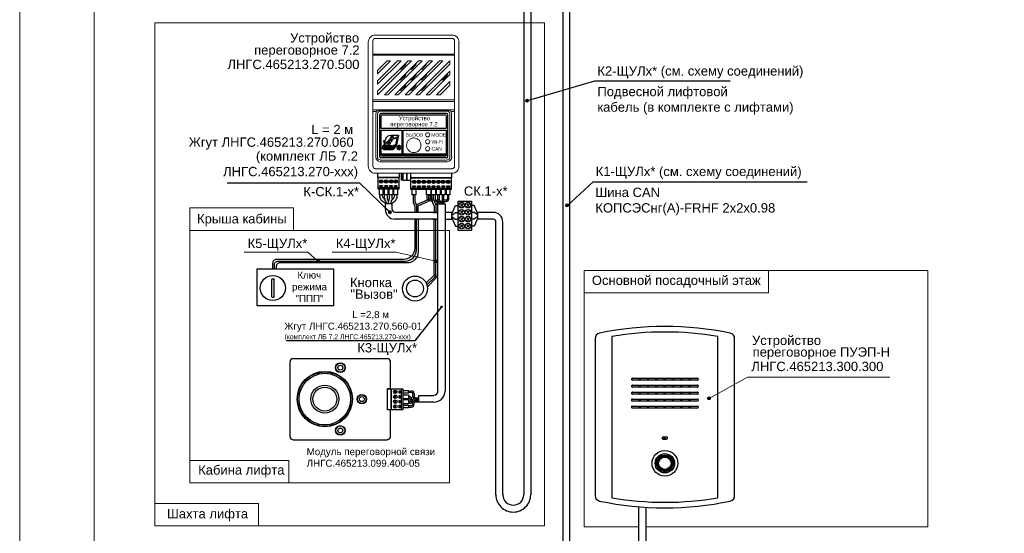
# Model space of a CAD drawing. Header units: millimetres. Extents: x -157 to 722, y -676 to 466.
# Tile 11 of 14: x 0 to 264, y 135 to 273. Entities that reach past the tile are written whole.
import ezdxf

# ---------------------------------------------------------------- set-up
doc = ezdxf.new("R2010")
doc.units = ezdxf.units.MM
doc.layers.get('0').update_dxf_attribs({"lineweight": 15})
doc.layers.add('EI_HATCH_GALV', color=7, linetype='Continuous', lineweight=15)
doc.styles.add('CP.Text', font='arial.ttf')

msp = doc.modelspace()

# ---------------------------------------------------------------- hatches: boundary and pattern name
at = {"transparency": 33554559}
for points in [[(113.19, 196.14), (112.9, 196.35), (112.85, 196.14)], [(112.85, 196.14), (112.9, 195.97), (113.19, 196.14)], [(113.19, 196.14), (113.02, 196.48), (112.9, 196.35)], [(113.19, 196.14), (112.9, 195.97), (113.02, 195.85)], [(113.19, 196.52), (113.02, 196.48), (113.19, 196.14)], [(113.19, 196.14), (113.02, 195.85), (113.19, 195.76)], [(113.19, 196.14), (113.4, 196.48), (113.19, 196.52)], [(113.19, 196.14), (113.53, 196.35), (113.4, 196.48)], [(113.57, 196.14), (113.53, 196.35), (113.19, 196.14)], [(113.19, 196.14), (113.53, 195.97), (113.57, 196.14)], [(113.19, 196.14), (113.4, 195.85), (113.53, 195.97)], [(113.19, 195.76), (113.4, 195.85), (113.19, 196.14)], [(174.61, 155.84), (171.78, 155.97), (171.65, 155.84)], [(174.49, 155.97), (172.16, 156.18), (171.78, 155.97)], [(174.49, 155.97), (171.78, 155.97), (174.61, 155.84)], [(174.15, 156.18), (172.54, 156.35), (172.16, 156.18)], [(174.15, 156.18), (172.16, 156.18), (174.49, 155.97)], [(173.77, 156.35), (172.92, 156.39), (172.54, 156.35)], [(173.77, 156.35), (172.54, 156.35), (174.15, 156.18)], [(173.34, 156.39), (172.92, 156.39), (173.77, 156.35)], [(171.44, 154.15), (170.93, 154.49), (170.89, 154.15)], [(171.48, 153.85), (170.89, 154.15), (170.93, 153.85)], [(171.44, 154.15), (170.89, 154.15), (171.48, 153.85)], [(171.52, 154.57), (170.97, 154.79), (170.93, 154.57)], [(171.48, 154.49), (170.93, 154.57), (170.93, 154.49)], [(171.52, 154.57), (170.93, 154.57), (171.48, 154.49)], [(171.48, 154.49), (170.93, 154.49), (171.44, 154.15)], [(171.52, 153.77), (170.93, 153.85), (170.93, 153.77)], [(171.48, 153.85), (170.93, 153.85), (171.52, 153.77)], [(171.57, 153.56), (170.93, 153.77), (170.97, 153.56)], [(171.52, 153.77), (170.93, 153.77), (171.57, 153.56)], [(171.57, 154.79), (171.06, 155), (170.97, 154.79)], [(171.57, 154.79), (170.97, 154.79), (171.52, 154.57)], [(171.65, 153.35), (170.97, 153.56), (171.06, 153.35)], [(171.57, 153.56), (170.97, 153.56), (171.65, 153.35)], [(171.65, 155), (171.1, 155.04), (171.06, 155)], [(171.65, 155), (171.06, 155), (171.57, 154.79)], [(171.69, 153.26), (171.06, 153.35), (171.1, 153.26)], [(171.65, 153.35), (171.06, 153.35), (171.69, 153.26)], [(171.69, 155.04), (171.23, 155.29), (171.1, 155.04)], [(171.69, 155.04), (171.1, 155.04), (171.65, 155)], [(171.95, 155.34), (171.35, 155.51), (171.23, 155.34)], [(171.9, 155.29), (171.23, 155.34), (171.23, 155.29)], [(171.95, 155.34), (171.23, 155.34), (171.9, 155.29)], [(171.9, 155.29), (171.23, 155.29), (171.69, 155.04)], [(172.12, 155.51), (171.48, 155.67), (171.35, 155.51)], [(172.12, 155.51), (171.35, 155.51), (171.95, 155.34)], [(172.41, 155.67), (171.61, 155.8), (171.48, 155.67)], [(172.37, 155.67), (171.48, 155.67), (172.12, 155.51)], [(172.67, 155.8), (171.65, 155.84), (171.61, 155.8)], [(172.67, 155.8), (171.61, 155.8), (172.41, 155.67)], [(173.01, 155.84), (171.65, 155.84), (172.67, 155.8)], [(174.7, 155.8), (173.3, 155.84), (173.6, 155.8)], [(174.61, 155.84), (173.3, 155.84), (174.7, 155.8)], [(174.78, 155.67), (173.6, 155.8), (173.89, 155.67)], [(174.7, 155.8), (173.6, 155.8), (174.78, 155.67)], [(174.91, 155.51), (173.89, 155.67), (174.15, 155.51)], [(174.83, 155.67), (173.89, 155.67), (174.91, 155.51)], [(175.04, 155.34), (174.15, 155.51), (174.32, 155.34)], [(174.91, 155.51), (174.15, 155.51), (175.04, 155.34)], [(175.08, 155.29), (174.32, 155.34), (174.4, 155.29)], [(175.04, 155.34), (174.32, 155.34), (175.08, 155.29)], [(175.21, 155.04), (174.4, 155.29), (174.57, 155.04)], [(175.08, 155.29), (174.4, 155.29), (175.21, 155.04)], [(175.25, 155), (174.57, 155.04), (174.61, 155)], [(175.21, 155.04), (174.57, 155.04), (175.25, 155)], [(175.21, 153.26), (174.61, 153.35), (174.57, 153.26)], [(175.29, 154.79), (174.61, 155), (174.7, 154.79)], [(175.25, 155), (174.61, 155), (175.29, 154.79)], [(175.25, 153.35), (174.7, 153.56), (174.61, 153.35)], [(175.25, 153.35), (174.61, 153.35), (175.21, 153.26)], [(175.33, 154.57), (174.7, 154.79), (174.78, 154.57)], [(175.29, 154.79), (174.7, 154.79), (175.33, 154.57)], [(175.29, 153.56), (174.78, 153.77), (174.7, 153.56)], [(175.29, 153.56), (174.7, 153.56), (175.25, 153.35)], [(175.38, 154.49), (174.78, 154.57), (174.78, 154.49)], [(175.33, 154.57), (174.78, 154.57), (175.38, 154.49)], [(175.38, 154.15), (174.78, 154.49), (174.83, 154.15)], [(175.38, 154.49), (174.78, 154.49), (175.38, 154.15)], [(175.38, 153.85), (174.83, 154.15), (174.78, 153.85)], [(175.33, 153.77), (174.78, 153.85), (174.78, 153.77)], [(175.38, 153.85), (174.78, 153.85), (175.33, 153.77)], [(175.33, 153.77), (174.78, 153.77), (175.29, 153.56)], [(175.38, 154.15), (174.83, 154.15), (175.38, 153.85)], [(171.9, 153.05), (171.1, 153.26), (171.23, 153.05)], [(171.69, 153.26), (171.1, 153.26), (171.9, 153.05)], [(171.95, 153.01), (171.23, 153.05), (171.23, 153.01)], [(171.9, 153.05), (171.23, 153.05), (171.95, 153.01)], [(172.12, 152.84), (171.23, 153.01), (171.35, 152.84)], [(171.95, 153.01), (171.23, 153.01), (172.12, 152.84)], [(172.37, 152.67), (171.35, 152.84), (171.48, 152.67)], [(172.12, 152.84), (171.35, 152.84), (172.37, 152.67)], [(172.67, 152.54), (171.48, 152.67), (171.61, 152.54)], [(172.41, 152.67), (171.48, 152.67), (172.67, 152.54)], [(173.01, 152.5), (171.61, 152.54), (171.65, 152.5)], [(172.67, 152.54), (171.61, 152.54), (173.01, 152.5)], [(174.49, 152.37), (171.65, 152.5), (171.78, 152.37)], [(174.61, 152.5), (171.65, 152.5), (174.49, 152.37)], [(174.15, 152.16), (171.78, 152.37), (172.16, 152.16)], [(174.49, 152.37), (171.78, 152.37), (174.15, 152.16)], [(173.77, 151.99), (172.16, 152.16), (172.54, 151.99)], [(174.15, 152.16), (172.16, 152.16), (173.77, 151.99)], [(173.34, 151.95), (172.54, 151.99), (172.92, 151.95)], [(173.77, 151.99), (172.54, 151.99), (173.34, 151.95)], [(174.61, 152.5), (173.6, 152.54), (173.3, 152.5)], [(174.7, 152.54), (173.89, 152.67), (173.6, 152.54)], [(174.7, 152.54), (173.6, 152.54), (174.61, 152.5)], [(174.83, 152.67), (174.15, 152.84), (173.89, 152.67)], [(174.78, 152.67), (173.89, 152.67), (174.7, 152.54)], [(174.91, 152.84), (174.32, 153.01), (174.15, 152.84)], [(174.91, 152.84), (174.15, 152.84), (174.83, 152.67)], [(175.04, 153.01), (174.4, 153.05), (174.32, 153.01)], [(175.04, 153.01), (174.32, 153.01), (174.91, 152.84)], [(175.08, 153.05), (174.57, 153.26), (174.4, 153.05)], [(175.08, 153.05), (174.4, 153.05), (175.04, 153.01)], [(175.21, 153.26), (174.57, 153.26), (175.08, 153.05)]]:
    msp.add_hatch(color=256, dxfattribs=at).paths.add_polyline_path(points)
at = {"layer": 'EI_HATCH_GALV'}
h = msp.add_hatch(color=256, dxfattribs=at)
h.dxf.hatch_style = 1
h.paths.add_polyline_path([(135.76, 251.49, 1), (136.59, 251.49, 1)])
h = msp.add_hatch(color=256, dxfattribs=at)
h.dxf.hatch_style = 1
h.paths.add_polyline_path([(98.93, 221.59, 1), (99.76, 221.59, 1)])
h = msp.add_hatch(color=256, dxfattribs=at)
h.dxf.hatch_style = 1
h.paths.add_polyline_path([(146.46, 223.4, 1), (147.29, 223.4, 1)])
h = msp.add_hatch(color=256, dxfattribs=at)
h.dxf.hatch_style = 1
h.paths.add_polyline_path([(79.7, 208.36, 1), (80.53, 208.36, 1)])
h = msp.add_hatch(color=256, dxfattribs=at)
h.dxf.hatch_style = 1
h.paths.add_polyline_path([(111.29, 208.38, 1), (112.12, 208.38, 1)])
h = msp.add_hatch(color=256, dxfattribs=at)
h.dxf.hatch_style = 1
h.paths.add_polyline_path([(184.58, 171.58, 1), (185.41, 171.58, 1)])

# ---------------------------------------------------------------- linework, layer by layer
for p, q in [((77.31, 210.82), (60.22, 210.82)), ((79.99, 208.41), (77.31, 210.82)), ((100.98, 210.82), (83.89, 210.82)), ((111.71, 208.41), (100.98, 210.82)), ((195.32, 177.28), (185, 171.58)), ((233.53, 177.28), (195.32, 177.28))]:
    msp.add_line(p, q)
for points in [[(594, 420), (0, 420), (0, 0), (594, 0)], [(20, 415), (589, 415), (589, 5), (20, 5)], [(36.26, 272.4), (140.88, 272.4), (140.88, 137.38), (36.26, 137.38)], [(73.45, 216.7), (45.67, 216.7), (45.67, 222.71), (73.45, 222.71)], [(45.67, 148.9), (115.36, 148.9), (115.36, 216.7), (45.67, 216.7)], [(200.95, 199.95), (151.46, 199.95), (151.46, 205.96), (200.95, 205.96)], [(72.26, 148.9), (45.67, 148.9), (45.67, 154.91), (72.26, 154.91)], [(64.09, 137.38), (36.26, 137.38), (36.26, 143.39), (64.09, 143.39)]]:
    msp.add_lwpolyline(points, close=True)
at = {"color": 30, "lineweight": 25, "true_color": 0xf26722}
for points in [[(135.29, 279.95), (135.29, 145.73)], [(137.15, 279.95), (137.15, 145.73)], [(122.93, 221.16), (121.96, 223.4), (121.24, 223.4)], [(122.93, 220.78), (121.96, 221.54), (121.24, 221.54)], [(122.93, 220.44), (121.96, 219.68), (121.24, 219.68)], [(122.93, 220.06), (121.96, 217.81), (121.24, 217.81)], [(122.93, 219.68), (122.93, 221.54)], [(127.03, 221.54), (122.93, 221.54)], [(127.03, 219.68), (122.93, 219.68)], [(127.8, 145.73), (127.8, 218.92)], [(129.66, 145.73), (129.66, 218.92)]]:
    msp.add_lwpolyline(points, dxfattribs=at)
at = {"color": 4, "lineweight": 25, "true_color": 0x00ffff}
msp.add_lwpolyline([(145.79, 279.95), (145.79, 125.73), (147.69, 125.73), (147.69, 279.95)], dxfattribs=at)
at = {"lineweight": 18}
for points in [[(93.55, 267.21), (93.55, 263.7), (93.55, 251.76), (93.55, 249.56), (93.55, 248.63), (93.55, 233.9)], [(116.71, 267.55), (116.71, 264), (94.74, 264)], [(94.74, 263.7), (94.74, 267.55)], [(116.03, 269.12), (95.41, 269.12)], [(95.41, 268.23), (116.03, 268.23)], [(117.89, 233.9), (117.89, 248.63), (117.89, 249.56), (117.89, 251.76), (117.89, 263.7), (117.89, 267.21)], [(116.71, 248.63), (116.71, 251.26), (116.71, 251.76), (94.74, 251.76), (94.74, 263.7), (116.71, 263.7), (116.71, 251.76)], [(116.71, 264), (116.71, 263.7)], [(102.31, 259.89), (103.5, 261.12)], [(106.29, 261.12), (105.11, 259.89)], [(107.9, 259.89), (109.13, 261.12)], [(103.5, 258.28), (102.31, 257.1)], [(105.11, 257.1), (106.29, 258.28)], [(107.9, 257.1), (109.13, 258.28)], [(114.72, 258.28), (113.53, 257.1)], [(102.31, 254.3), (103.5, 255.49)], [(105.11, 254.3), (106.29, 255.49)], [(109.13, 255.49), (107.9, 254.3)], [(94.74, 251.76), (94.74, 251.26), (116.71, 251.26)], [(94.74, 249.1), (94.74, 251.26)], [(116.71, 249.1), (94.74, 249.1), (94.74, 248.63), (94.74, 233.9)], [(94.74, 248.63), (95.71, 248.63), (95.75, 248.67), (96.05, 248.84), (96.35, 248.97), (96.43, 248.97), (96.73, 249.01), (114.72, 249.01), (115.01, 248.97), (115.1, 248.97), (115.39, 248.84), (115.69, 248.67), (115.73, 248.63), (116.71, 248.63), (116.71, 233.9)], [(96.26, 248.5), (96.47, 248.67), (96.56, 248.67), (96.73, 248.67), (114.72, 248.67), (114.97, 248.67), (115.18, 248.5)], [(95.54, 247.95), (95.54, 236.36)], [(96.01, 236.36), (96.01, 247.95)], [(115.48, 247.95), (115.48, 236.36)], [(115.9, 236.36), (115.9, 247.95)], [(114.72, 235.59), (96.73, 235.59)], [(116.03, 233.22), (95.41, 233.22)], [(96.73, 235.13), (114.72, 235.13)], [(95.41, 232.04), (116.03, 232.04)]]:
    msp.add_lwpolyline(points, dxfattribs=at)
for points in [[(105.15, 262.26), (96.01, 253.08), (96.01, 254.05), (104.22, 262.26)], [(102.36, 262.26), (96.01, 255.91), (96.01, 256.84), (101.43, 262.26)], [(96.01, 258.71), (96.01, 259.64), (98.59, 262.26), (99.56, 262.26)], [(107.99, 262.26), (98.8, 253.08), (97.87, 253.08), (107.01, 262.26)], [(110.78, 262.26), (101.59, 253.08), (100.66, 253.08), (109.85, 262.26)], [(113.57, 262.26), (104.43, 253.08), (103.46, 253.08), (112.64, 262.26)], [(115.48, 261.33), (107.22, 253.08), (106.29, 253.08), (115.48, 262.26)], [(115.48, 258.54), (110.02, 253.08), (109.09, 253.08), (115.48, 259.47)], [(115.48, 255.7), (112.85, 253.08), (111.88, 253.08), (115.48, 256.63)]]:
    msp.add_lwpolyline(points, close=True, dxfattribs=at)
at = {"lineweight": 25}
for points in [[(136.06, 251.49), (154.37, 256.86), (190.72, 256.86)], [(96.56, 247.74), (96.56, 243.81), (96.56, 236.52)], [(114.51, 248.12), (96.94, 248.12)], [(114.42, 247.49), (114.42, 244.02), (97.02, 244.02), (97.02, 247.49)], [(114.25, 247.66), (97.19, 247.66)], [(114.89, 236.52), (114.89, 243.81), (114.89, 247.74)], [(97.02, 236.82), (97.02, 243.64), (102.53, 243.64), (102.53, 236.61), (97.19, 236.61)], [(114.25, 236.61), (102.91, 236.61), (102.91, 243.64), (114.42, 243.64), (114.42, 236.82)], [(99.48, 241.22), (99.31, 241.18), (99.22, 241.14), (99.05, 240.88), (99.05, 240.72), (98.97, 240.72), (98.76, 240.55), (98.34, 240.17), (98.21, 239.95), (98.08, 239.7), (98.04, 239.61), (97.91, 238.98), (97.74, 238.98), (97.87, 239.57), (97.87, 240.08), (97.83, 240.29), (97.7, 240.5), (97.7, 240.55), (97.74, 240.8), (97.91, 240.59), (98, 240.33), (98, 240.25), (98.17, 240.97), (98.34, 241.48), (98.46, 241.73), (98.67, 241.94), (98.89, 242.11), (99.14, 242.2), (99.69, 242.28), (101.68, 242.28), (101.64, 242.2), (101.13, 239.66), (100.88, 239.02), (100.79, 238.94), (100.83, 239.02), (100.75, 239.19), (100.83, 239.36), (100.96, 239.66), (100.96, 239.7), (101.43, 241.94), (101.3, 241.73), (101.13, 241.6), (100.71, 241.39), (99.9, 241.05)], [(99.82, 241.44), (99.73, 241.52), (99.77, 241.65), (99.86, 241.77), (99.99, 241.77), (100.11, 241.73), (100.16, 241.65), (100.2, 241.52), (100.11, 241.39), (100.24, 241.27), (100.28, 241.31), (100.37, 241.52), (100.32, 241.73), (100.16, 241.9), (99.94, 241.99), (99.73, 241.9), (99.61, 241.73), (99.56, 241.48), (99.69, 241.27), (99.82, 241.39)], [(100.79, 239.49), (100.49, 239.53), (100.2, 239.45), (100.11, 239.32), (100.07, 239.19), (100.16, 239.06), (100.28, 238.98), (100.37, 238.98), (100.45, 238.94), (100.41, 238.9), (100.28, 238.85), (100.03, 238.94), (99.99, 238.73), (100.2, 238.68), (100.45, 238.68), (100.66, 238.77), (100.75, 238.98), (100.75, 239.11), (100.66, 239.15), (100.41, 239.23), (100.41, 239.28), (100.45, 239.32), (100.54, 239.32), (100.79, 239.28), (100.83, 239.49)], [(114.51, 236.14), (96.94, 236.14)], [(102.53, 237.16), (97.02, 237.16)], [(102.53, 236.91), (97.02, 236.91)], [(114.42, 237.16), (102.91, 237.16)], [(114.42, 236.91), (102.91, 236.91)], [(101.85, 232.04), (101.85, 230.89), (96.13, 230.89), (96.13, 232.04)], [(102.4, 232.04), (102.4, 230.26), (102.48, 230.18), (102.57, 230.26), (102.57, 232.04)], [(102.4, 230.26), (102.57, 230.26)], [(104.85, 232.04), (104.85, 230.05), (103.92, 230.05), (103.92, 232.04), (103.92, 230.05), (102.95, 230.05), (102.95, 232.04)], [(115.86, 231.95), (115.86, 230.81), (104.94, 230.81), (104.94, 231.95)], [(55.67, 229.5), (91.22, 229.5), (99.34, 221.59)], [(101.76, 228.1), (96.18, 228.1)], [(97.45, 229.88), (96.56, 229.88)], [(97.45, 229.71), (96.56, 229.71)], [(97.49, 227.72), (97.49, 226.24), (96.56, 226.24), (96.56, 227.72)], [(98.76, 229.88), (97.87, 229.88)], [(98.76, 229.71), (97.87, 229.71)], [(98.8, 227.72), (98.8, 226.24), (97.87, 226.24), (97.87, 227.72)], [(100.11, 227.72), (100.11, 226.24), (99.14, 226.24), (99.14, 227.72)], [(100.07, 229.88), (99.18, 229.88)], [(100.07, 229.71), (99.18, 229.71)], [(101.43, 227.72), (101.43, 226.24), (100.45, 226.24), (100.45, 227.72)], [(101.38, 229.88), (100.49, 229.88)], [(101.38, 229.71), (100.49, 229.71)], [(115.82, 228.02), (104.98, 228.02)], [(106.31, 227.64), (106.31, 226.24), (105.34, 226.24), (105.34, 227.64)], [(106.29, 229.79), (105.36, 229.79)], [(106.29, 229.58), (105.36, 229.58)], [(107.61, 229.79), (106.67, 229.79)], [(107.61, 229.58), (106.67, 229.58)], [(108.88, 229.79), (107.99, 229.79)], [(108.88, 229.58), (107.99, 229.58)], [(110.31, 227.64), (110.31, 226.24), (109.17, 226.24), (109.17, 227.64)], [(110.19, 229.79), (109.3, 229.79)], [(110.19, 229.58), (109.3, 229.58)], [(111.63, 227.64), (111.63, 226.24), (110.48, 226.24), (110.48, 227.64)], [(111.5, 229.79), (110.61, 229.79)], [(111.5, 229.58), (110.61, 229.58)], [(112.85, 227.64), (112.85, 226.24), (111.88, 226.24), (111.88, 227.64)], [(112.81, 229.79), (111.92, 229.79)], [(112.81, 229.58), (111.92, 229.58)], [(114.17, 227.64), (114.17, 226.24), (113.19, 226.24), (113.19, 227.64)], [(114.12, 229.79), (113.24, 229.79)], [(114.12, 229.58), (113.24, 229.58)], [(115.48, 227.64), (115.48, 226.24), (114.51, 226.24), (114.51, 227.64)], [(115.44, 229.79), (114.55, 229.79)], [(115.44, 229.58), (114.55, 229.58)], [(146.91, 223.29), (153.91, 229.75), (211.38, 229.75)], [(96.64, 225.82), (96.64, 226.24)], [(97.36, 225.82), (97.36, 226.24)], [(98, 225.01), (97.7, 225.18)], [(97.95, 225.26), (97.95, 226.24)], [(98.25, 224.5), (98.04, 224.93)], [(98.67, 225.18), (98.67, 226.24)], [(99.01, 224.63), (99.22, 225.01)], [(99.27, 225.18), (99.27, 226.24)], [(99.69, 224.5), (99.94, 224.93)], [(99.94, 225.01), (100.24, 225.18)], [(99.99, 225.26), (99.99, 226.24)], [(100.58, 225.82), (100.58, 226.24)], [(101.3, 225.82), (101.3, 226.24)], [(105.59, 226.24), (105.59, 224.71)], [(105.59, 224.71), (105.59, 224.08), (106.01, 223.32), (106.01, 221.54)], [(106.06, 226.24), (106.06, 224.67)], [(106.06, 224.67), (106.06, 224.25), (106.48, 223.53), (106.48, 221.54)], [(109.37, 225.1), (109.37, 224.78), (106.48, 223.53)], [(109.37, 225.1), (109.37, 226.24)], [(109.75, 226.24), (109.75, 224.51)], [(109.85, 225.1), (109.85, 226.24)], [(110.23, 226.24), (110.23, 225.1)], [(110.61, 225.1), (110.61, 226.24)], [(110.82, 224.71), (110.82, 224.08), (111.25, 223.32), (111.25, 221.54)], [(110.99, 226.24), (110.99, 225.12)], [(111.08, 225.18), (111.08, 226.24)], [(111.29, 224.67), (111.29, 224.25), (111.71, 223.53), (111.71, 221.54)], [(111.46, 226.24), (111.46, 225.2)], [(111.8, 224.84), (112.26, 224.84)], [(112.13, 226.24), (112.13, 224.84)], [(112.6, 226.24), (112.6, 224.76)], [(113.28, 224.55), (113.4, 224.67)], [(113.49, 224.93), (113.49, 226.24)], [(113.87, 224.76), (113.87, 226.24)], [(114.42, 224.84), (114.17, 224.84)], [(114.8, 226.24), (114.8, 225.18)], [(115.18, 225.18), (115.18, 226.24)], [(98.34, 224.16), (98.34, 223.78), (97.32, 224.55)], [(99.94, 222.3), (99.94, 223.78), (98.08, 223.78), (98.08, 222.3)], [(98.97, 224.33), (98.97, 224.46)], [(98.97, 223.78), (98.97, 224.42)], [(99.65, 224.16), (99.65, 223.78), (100.66, 224.55)], [(106.95, 221.54), (106.95, 223.32), (109.75, 224.51)], [(112.13, 224.46), (112.13, 224.25), (111.71, 223.53)], [(112.26, 224.46), (111.8, 224.46)], [(112.18, 221.54), (112.18, 223.32), (112.26, 223.49)], [(112.26, 173.54), (112.26, 223.78), (114.17, 223.78), (114.17, 173.54)], [(112.6, 224.25), (112.6, 224.08), (112.43, 223.78)], [(112.64, 223.78), (112.64, 224.08)], [(113.02, 224.08), (113.02, 223.78), (113.02, 223.91)], [(113.4, 224.08), (113.4, 223.78)], [(113.79, 223.78), (113.79, 224.08)], [(114.17, 224.46), (114.42, 224.46)], [(115.99, 221.16), (116.92, 223.4), (117.68, 223.4)], [(118.23, 223.06), (118.99, 223.78)], [(118.99, 223.06), (118.27, 223.78)], [(119.92, 223.06), (120.69, 223.78)], [(120.69, 223.06), (119.97, 223.78)], [(110.91, 221.54), (112.26, 221.54), (112.18, 221.54), (100.71, 221.54)], [(110.91, 219.68), (112.26, 219.68), (112.18, 219.68), (100.71, 219.68)], [(111.25, 204.99), (111.25, 219.68)], [(111.71, 205.03), (111.71, 219.68)], [(112.18, 205.03), (112.18, 219.68)], [(114.17, 219.68), (115.99, 219.68), (115.99, 221.54), (114.17, 221.54)], [(115.99, 220.78), (116.92, 221.54), (117.68, 221.54)], [(115.99, 220.44), (116.92, 219.68), (117.68, 219.68)], [(115.99, 220.06), (116.92, 217.81), (117.68, 217.81)], [(118.23, 221.16), (118.99, 221.92)], [(118.23, 219.3), (118.99, 220.06)], [(118.99, 221.16), (118.27, 221.92)], [(118.99, 219.3), (118.27, 220.06)], [(119.92, 221.16), (120.69, 221.92)], [(119.92, 219.3), (120.69, 220.06)], [(120.69, 221.16), (119.97, 221.92)], [(120.69, 219.3), (119.97, 220.06)], [(118.23, 217.43), (118.99, 218.2)], [(118.99, 217.43), (118.27, 218.2)], [(119.92, 217.43), (120.69, 218.2)], [(120.69, 217.43), (119.97, 218.2)], [(68.13, 203.61), (67.75, 203.61)], [(111.37, 204.14), (109.3, 202.11)], [(111.67, 203.85), (109.43, 201.56)], [(67.54, 203.44), (67.54, 198.95)], [(68.3, 198.95), (68.3, 203.44)], [(67.75, 198.74), (68.13, 198.74)], [(113.19, 196.14), (106.08, 187.08), (71.63, 187.08)], [(158.91, 188.18), (158.91, 144.88)], [(187.36, 144.88), (187.36, 188.18)], [(154.42, 187.59), (154.42, 145.47)], [(191.84, 145.47), (191.84, 187.59)], [(72.51, 181.5), (72.51, 161.26)], [(98.72, 182.22), (73.28, 182.22)], [(99.48, 168.5), (98.67, 168.5), (98.67, 174.26), (99.48, 174.26), (99.48, 181.5)], [(164.45, 177.01), (181.85, 177.01)], [(181.85, 176.46), (164.45, 176.46)], [(164.45, 175.15), (181.85, 175.15)], [(181.85, 174.6), (164.45, 174.6)], [(166.23, 176.46), (166.23, 177.01)], [(166.23, 174.6), (166.23, 175.15)], [(166.57, 176.46), (166.57, 177.01)], [(166.57, 174.6), (166.57, 175.15)], [(168.48, 176.46), (168.48, 177.01)], [(168.48, 174.6), (168.48, 175.15)], [(168.81, 176.46), (168.81, 177.01)], [(168.81, 174.6), (168.81, 175.15)], [(170.72, 176.46), (170.72, 177.01)], [(170.72, 174.6), (170.72, 175.15)], [(171.1, 176.46), (171.1, 177.01)], [(171.1, 174.6), (171.1, 175.15)], [(172.96, 176.46), (172.96, 177.01)], [(172.96, 174.6), (172.96, 175.15)], [(173.34, 176.46), (173.34, 177.01)], [(173.34, 174.6), (173.34, 175.15)], [(175.21, 176.46), (175.21, 177.01)], [(175.21, 174.6), (175.21, 175.15)], [(175.59, 176.46), (175.59, 177.01)], [(175.59, 174.6), (175.59, 175.15)], [(177.45, 176.46), (177.45, 177.01)], [(177.45, 174.6), (177.45, 175.15)], [(177.83, 176.46), (177.83, 177.01)], [(177.83, 174.6), (177.83, 175.15)], [(179.69, 176.46), (179.69, 177.01)], [(179.69, 174.6), (179.69, 175.15)], [(180.07, 176.46), (180.07, 177.01)], [(180.07, 174.6), (180.07, 175.15)], [(99.48, 174.26), (99.48, 174.17), (99.69, 174.17), (99.69, 168.54), (98.67, 168.54)], [(98.67, 174.17), (99.48, 174.17)], [(100.71, 173.79), (100.71, 172.86)], [(100.71, 171.55), (100.71, 172.48)], [(100.88, 173.79), (100.88, 172.86)], [(100.88, 171.55), (100.88, 172.48)], [(102.48, 168.54), (102.48, 174.17)], [(102.86, 173.71), (104.35, 173.71), (104.35, 172.95), (102.86, 172.95)], [(102.86, 172.56), (104.35, 172.56), (104.35, 171.46), (102.86, 171.46)], [(104.35, 173.54), (105.11, 173.54)], [(105.11, 173.16), (104.35, 173.16)], [(104.56, 172.01), (104.35, 172.01)], [(105.49, 172.1), (105.49, 172.78)], [(105.87, 172.78), (105.87, 172.1)], [(111.16, 170.53), (107.14, 170.53), (107.14, 172.39), (111.16, 172.39)], [(164.45, 173.28), (181.85, 173.28)], [(181.85, 172.69), (164.45, 172.69)], [(166.23, 172.69), (166.23, 173.28)], [(166.57, 172.69), (166.57, 173.28)], [(168.48, 172.69), (168.48, 173.28)], [(168.81, 172.69), (168.81, 173.28)], [(170.72, 172.69), (170.72, 173.28)], [(171.1, 172.69), (171.1, 173.28)], [(172.96, 172.69), (172.96, 173.28)], [(173.34, 172.69), (173.34, 173.28)], [(175.21, 172.69), (175.21, 173.28)], [(175.59, 172.69), (175.59, 173.28)], [(177.45, 172.69), (177.45, 173.28)], [(177.83, 172.69), (177.83, 173.28)], [(179.69, 172.69), (179.69, 173.28)], [(180.07, 172.69), (180.07, 173.28)], [(100.71, 170.24), (100.71, 171.17)], [(100.71, 168.92), (100.71, 169.86)], [(100.88, 170.24), (100.88, 171.17)], [(100.88, 168.92), (100.88, 169.86)], [(102.86, 171.29), (104.35, 171.29), (104.35, 170.15), (102.86, 170.15)], [(102.86, 169.77), (104.35, 169.77), (104.35, 169.01), (102.86, 169.01)], [(104.56, 171.63), (104.35, 171.63)], [(104.56, 171.08), (104.35, 171.08)], [(104.35, 170.32), (105.07, 170.32)], [(105.11, 169.6), (104.35, 169.6)], [(104.35, 169.22), (105.11, 169.22)], [(105.32, 171.08), (105.15, 170.87)], [(105.49, 170.62), (105.53, 170.66)], [(105.49, 170.24), (105.49, 169.98)], [(105.87, 169.98), (105.87, 170.24)], [(106.21, 171.38), (107.14, 171.38), (106, 171.38)], [(106.04, 171), (107.14, 171), (106.21, 171)], [(106.21, 171.76), (107.14, 171.76)], [(106.21, 170.62), (107.14, 170.62)], [(164.45, 171.38), (181.85, 171.38)], [(181.85, 170.83), (164.45, 170.83)], [(164.45, 169.52), (181.85, 169.52)], [(166.23, 170.83), (166.23, 171.38)], [(166.23, 168.97), (166.23, 169.52)], [(166.57, 170.83), (166.57, 171.38)], [(166.57, 168.97), (166.57, 169.52)], [(168.48, 170.83), (168.48, 171.38)], [(168.48, 168.97), (168.48, 169.52)], [(168.81, 170.83), (168.81, 171.38)], [(168.81, 168.97), (168.81, 169.52)], [(170.72, 170.83), (170.72, 171.38)], [(170.72, 168.97), (170.72, 169.52)], [(171.1, 170.83), (171.1, 171.38)], [(171.1, 168.97), (171.1, 169.52)], [(172.96, 170.83), (172.96, 171.38)], [(172.96, 168.97), (172.96, 169.52)], [(173.34, 170.83), (173.34, 171.38)], [(173.34, 168.97), (173.34, 169.52)], [(175.21, 170.83), (175.21, 171.38)], [(175.21, 168.97), (175.21, 169.52)], [(175.59, 170.83), (175.59, 171.38)], [(175.59, 168.97), (175.59, 169.52)], [(177.45, 170.83), (177.45, 171.38)], [(177.45, 168.97), (177.45, 169.52)], [(177.83, 170.83), (177.83, 171.38)], [(177.83, 168.97), (177.83, 169.52)], [(179.69, 170.83), (179.69, 171.38)], [(179.69, 168.97), (179.69, 169.52)], [(180.07, 170.83), (180.07, 171.38)], [(180.07, 168.97), (180.07, 169.52)], [(99.48, 161.26), (99.48, 168.5), (99.48, 168.54)], [(181.85, 168.97), (164.45, 168.97)], [(73.28, 160.5), (98.72, 160.5)], [(173.6, 161.18), (172.67, 161.18)], [(172.67, 160.63), (173.6, 160.63)], [(172.96, 160.63), (172.96, 161.18)], [(173.34, 160.63), (173.34, 161.18)]]:
    msp.add_lwpolyline(points, dxfattribs=at)
for points in [[(99.27, 239.95), (99.44, 239.78), (99.44, 239.83), (99.52, 240.04), (99.48, 240.29), (99.35, 240.46), (99.1, 240.5), (98.89, 240.42), (98.76, 240.25), (98.72, 240), (98.84, 239.78), (98.97, 239.95), (98.93, 240.04), (98.93, 240.17), (99.01, 240.29), (99.14, 240.33), (99.27, 240.29), (99.35, 240.17), (99.35, 240.04)], [(99.14, 240.76), (99.27, 240.55), (99.39, 240.67), (99.31, 240.8), (99.35, 240.93), (99.44, 241.01), (99.56, 241.05), (99.69, 241.01), (99.77, 240.93), (99.77, 240.8), (99.69, 240.67), (99.82, 240.55), (99.86, 240.59), (99.94, 240.8), (99.9, 241.01), (99.73, 241.18), (99.52, 241.22), (99.31, 241.14), (99.18, 240.97)], [(97.78, 239.49), (97.49, 239.49), (97.32, 238.68), (97.7, 238.68), (97.66, 238.51), (97.62, 238.39), (97.74, 238.39), (99.77, 238.39), (99.82, 238.39), (100.11, 238.43), (100.41, 238.56), (99.82, 238.56), (99.77, 238.56), (97.83, 238.56), (97.87, 238.68), (98, 238.68), (98.04, 238.94), (97.66, 238.94)], [(99.14, 239.49), (98.76, 239.49), (98.5, 239.19), (98.55, 239.49), (98.25, 239.49), (98.08, 238.68), (98.42, 238.68), (98.46, 239.02), (98.63, 238.68), (98.97, 238.68), (98.76, 239.11)], [(99.05, 238.68), (99.22, 239.49), (99.65, 239.49), (99.77, 239.49), (99.9, 239.4), (99.99, 239.32), (99.99, 239.19), (99.94, 238.98), (99.86, 238.81), (99.69, 238.73), (99.52, 238.68)], [(99.48, 239.32), (99.56, 239.32), (99.65, 239.28), (99.65, 239.19), (99.61, 238.98), (99.56, 238.9), (99.48, 238.9), (99.39, 238.9)], [(101.89, 238.73), (101.93, 238.64), (102.06, 238.64), (101.98, 238.77), (101.85, 238.9), (101.93, 238.94), (102.02, 239.02), (102.02, 239.11), (101.93, 239.19), (101.76, 239.23), (101.55, 239.23), (101.55, 238.64), (101.64, 238.64), (101.64, 238.9), (101.72, 238.9), (101.81, 238.85)], [(101.76, 238.98), (101.64, 238.98), (101.64, 239.15), (101.76, 239.15), (101.85, 239.15), (101.89, 239.06), (101.85, 238.98)], [(101.76, 230.89), (101.76, 227.72), (96.18, 227.72), (96.18, 230.89)], [(115.82, 230.81), (115.82, 227.64), (104.98, 227.64), (104.98, 230.81)], [(96.68, 228.74), (97.36, 228.74), (97.36, 228.48), (96.68, 228.48)], [(98, 228.74), (98.67, 228.74), (98.67, 228.48), (98, 228.48)], [(99.31, 228.74), (99.94, 228.74), (99.94, 228.48), (99.31, 228.48)], [(100.62, 228.74), (101.26, 228.74), (101.26, 228.48), (100.62, 228.48)], [(105.49, 228.65), (106.17, 228.65), (106.17, 228.4), (105.49, 228.4)], [(106.8, 228.65), (107.48, 228.65), (107.48, 228.4), (106.8, 228.4)], [(108.11, 228.65), (108.79, 228.65), (108.79, 228.4), (108.11, 228.4)], [(109.43, 228.65), (110.1, 228.65), (110.1, 228.4), (109.43, 228.4)], [(110.74, 228.65), (111.42, 228.65), (111.42, 228.4), (110.74, 228.4)], [(112.05, 228.65), (112.69, 228.65), (112.69, 228.4), (112.05, 228.4)], [(113.36, 228.65), (114, 228.65), (114, 228.4), (113.36, 228.4)], [(114.63, 228.65), (115.31, 228.65), (115.31, 228.4), (114.63, 228.4)], [(121.24, 224.55), (121.24, 216.67), (117.68, 216.67), (117.68, 224.55)], [(84.26, 206.36), (84.26, 196.41), (63.77, 196.41), (63.77, 206.36)], [(99.69, 174.17), (102.86, 174.17), (102.86, 168.54), (99.69, 168.54)], [(101.85, 172.99), (101.85, 173.66), (102.1, 173.66), (102.1, 172.99)], [(102.1, 172.35), (102.1, 171.68), (101.85, 171.68), (101.85, 172.35)], [(102.1, 171.04), (102.1, 170.36), (101.85, 170.36), (101.85, 171.04)], [(102.1, 169.73), (102.1, 169.05), (101.85, 169.05), (101.85, 169.73)]]:
    msp.add_lwpolyline(points, close=True, dxfattribs=at)
for points in [[(98.97, 224.48, 0.116406), (98.93, 224.63), (98.72, 225.01)], [(109.85, 225.12, 0.414222), (110.42, 224.55, 0.414222), (110.99, 225.12)], [(110.23, 225.12, 0.414167), (110.42, 224.93, 0.414167), (110.61, 225.12)], [(106.01, 219.68), (106.01, 211.9, -0.414214), (103.01, 208.9), (68.88, 208.9, 0.414214), (67.88, 207.9), (67.88, 206.36)], [(68.35, 206.36), (68.35, 207.43, -0.414214), (69.35, 208.43), (103.48, 208.43, 0.414214), (106.48, 211.43), (106.48, 219.68)], [(106.95, 219.68), (106.95, 210.96, -0.414214), (103.95, 207.96), (69.82, 207.96, 0.414214), (68.82, 206.96), (68.82, 206.36)], [(111.25, 205.01, -0.19892), (111.03, 204.48), (109.13, 202.58)], [(191.88, 187.61, 0.349198), (190.72, 189.08, 0.103042), (155.59, 189.08, 0.349198), (154.42, 187.61)], [(164.48, 177.01, 0.414231), (164.2, 176.73, 0.414231), (164.48, 176.46)], [(164.48, 175.15, 0.414231), (164.2, 174.87, 0.414231), (164.48, 174.6)], [(181.87, 176.46, 0.414231), (182.15, 176.73, 0.414231), (181.87, 177.01)], [(181.87, 174.6, 0.414231), (182.15, 174.87, 0.414231), (181.87, 175.15)], [(164.48, 173.28, 0.414231), (164.2, 173.01, 0.414231), (164.48, 172.73)], [(181.87, 172.73, 0.414231), (182.15, 173.01, 0.414231), (181.87, 173.28)], [(105.19, 170.85, -0.215492), (104.9, 170.7), (104.35, 170.7), (104.56, 170.7)], [(164.48, 171.42, 0.414231), (164.2, 171.15, 0.414231), (164.48, 170.87)], [(164.48, 169.56, 0.414231), (164.2, 169.28, 0.414231), (164.48, 169.01)], [(181.87, 170.87, 0.414231), (182.15, 171.15, 0.414231), (181.87, 171.42)], [(181.87, 169.01, 0.414231), (182.15, 169.28, 0.414231), (181.87, 169.56)], [(172.69, 161.22, 0.414231), (172.41, 160.94, 0.414231), (172.69, 160.67)], [(173.62, 160.67, 0.414231), (173.89, 160.94, 0.414231), (173.62, 161.22)], [(154.42, 145.49, 0.349198), (155.59, 144.02, 0.103042), (190.72, 144.02, 0.349198), (191.88, 145.49)]]:
    msp.add_lwpolyline(points, format="xyb", dxfattribs=at)
for points in [[(199.12, 137.14), (243.72, 137.14), (243.72, 205.96), (151.46, 205.96), (151.46, 137.14), (166.19, 137.14)], [(168.09, 137.14), (199.12, 137.14)]]:
    msp.add_lwpolyline(points)
at = {"color": 30, "lineweight": 25, "true_color": 0xf26722}
for points in [[(127.8, 145.75, 0.414214), (132.47, 141.07, 0.414214), (137.15, 145.75)], [(129.66, 145.75, 0.414214), (132.47, 142.93, 0.414214), (135.29, 145.75)]]:
    msp.add_lwpolyline(points, format="xyb", dxfattribs=at)
at = {"color": 4, "lineweight": 25}
for points in [[(166.19, 84.9), (166.19, 142.47)], [(168.05, 84.9), (168.1, 142.34)]]:
    msp.add_lwpolyline(points, dxfattribs=at)
for centre in [(136.17, 251.49), (99.34, 221.59), (146.87, 223.4), (80.12, 208.36), (111.7, 208.38), (185, 171.58)]:
    msp.add_circle(centre, 0.415)
at = {"lineweight": 18}
for centre in [(109.49, 242.35), (109.49, 240.48), (109.49, 238.62)]:
    msp.add_circle(centre, 0.571, dxfattribs=at)
at = {"lineweight": 25}
for centre, radius in [((97.04, 229.82), 0.487), ((98.36, 229.82), 0.487), ((99.67, 229.82), 0.487), ((100.94, 229.82), 0.487), ((105.85, 229.73), 0.487), ((107.16, 229.73), 0.487), ((108.47, 229.73), 0.487), ((109.79, 229.73), 0.487), ((111.1, 229.73), 0.487), ((112.41, 229.73), 0.487), ((113.68, 229.73), 0.487), ((114.99, 229.73), 0.487), ((118.63, 223.47), 0.741), ((118.63, 221.56), 0.741), ((120.33, 223.47), 0.741), ((120.33, 221.56), 0.741), ((118.63, 219.7), 0.741), ((120.33, 219.7), 0.741), ((118.63, 217.84), 0.741), ((120.33, 217.84), 0.741), ((67.94, 201.22), 3.37), ((106.1, 201.07), 3.37), ((106.1, 201.07), 2.26), ((86.04, 179.82), 1.29), ((86.04, 179.82), 1.21), ((86.04, 179.82), 0.656), ((81.89, 171.4), 7.43), ((81.89, 171.4), 7.3), ((81.89, 171.4), 6.92), ((81.89, 171.4), 3.75), ((81.89, 171.4), 3.2), ((91.84, 171.4), 1.25), ((91.84, 171.4), 1.16), ((91.84, 171.4), 0.656), ((100.81, 173.35), 0.487), ((100.81, 172.04), 0.487), ((100.81, 170.72), 0.487), ((100.81, 169.41), 0.487), ((86.04, 162.98), 1.29), ((86.04, 162.98), 1.21), ((86.04, 162.98), 0.656), ((173.15, 154.17), 3.45), ((173.15, 154.17), 2.6), ((173.15, 154.17), 2.26), ((173.15, 154.17), 1.67)]:
    msp.add_circle(centre, radius, dxfattribs=at)
at = {"lineweight": 18}
for centre, radius, start, end in [((95.44, 267.24), 1.88, 89.9995, 180.0005), ((95.44, 267.57), 0.656, 89.9996, 180.0004), ((116.05, 267.24), 1.88, 359.9995, 90.0005), ((116.05, 267.57), 0.656, 359.9996, 90.0004), ((102.04, 260.21), 0.36, 235.1914, 314.992), ((103.27, 261.39), 0.36, 315.0036, 34.8121), ((104.88, 260.21), 0.36, 235.1914, 314.992), ((106.06, 261.39), 0.36, 315.0036, 34.8121), ((107.67, 260.21), 0.36, 235.1914, 314.992), ((108.85, 261.39), 0.36, 315.0036, 34.8121), ((102.04, 257.37), 0.36, 235.1914, 314.992), ((103.27, 258.56), 0.36, 315.0036, 34.8121), ((104.88, 257.37), 0.36, 235.1914, 314.992), ((106.06, 258.56), 0.36, 315.0036, 34.8121), ((107.67, 257.37), 0.36, 235.1914, 314.992), ((108.85, 258.56), 0.36, 315.0036, 34.8121), ((113.3, 257.37), 0.36, 235.1914, 314.992), ((114.48, 258.56), 0.36, 315.0036, 34.8121), ((102.04, 254.58), 0.36, 235.1914, 314.992), ((103.27, 255.76), 0.36, 315.0036, 34.8121), ((104.88, 254.58), 0.36, 235.1914, 314.992), ((106.06, 255.76), 0.36, 315.0036, 34.8121), ((107.67, 254.58), 0.36, 235.1914, 314.992), ((108.85, 255.76), 0.36, 315.0036, 34.8121), ((96.96, 247.93), 1.38, 146.4949, 178.8178), ((96.75, 247.98), 0.741, 129.8277, 179.9986), ((114.74, 247.98), 0.741, 0.0014, 50.1723), ((114.57, 247.93), 1.38, 1.084, 32.7922), ((96.75, 236.38), 1.21, 180.0003, 269.9997), ((96.75, 236.38), 0.741, 179.9999, 270.0001), ((114.74, 236.38), 0.741, 269.9999, 0.0001), ((114.74, 236.38), 1.21, 270.0003, 359.9997), ((95.44, 233.92), 1.88, 179.9995, 270.0005), ((95.44, 233.92), 0.656, 179.9996, 270.0004), ((116.05, 233.92), 1.88, 269.9995, 0.0005), ((116.05, 233.92), 0.656, 269.9996, 0.0004)]:
    msp.add_arc(centre, radius, start, end, dxfattribs=at)
at = {"lineweight": 25}
for centre, radius, start, end in [((96.96, 247.76), 0.36, 90.0036, 179.9964), ((97.21, 247.51), 0.191, 90.0046, 179.9954), ((114.27, 247.51), 0.191, 0.0046, 89.9954), ((114.53, 247.76), 0.36, 0.0036, 89.9964), ((101.8, 238.94), 0.546, 93.9378, 89.498), ((96.96, 236.55), 0.36, 180.0036, 269.9964), ((97.21, 236.84), 0.191, 180.0046, 269.9954), ((114.27, 236.84), 0.191, 270.0046, 359.9954), ((114.53, 236.55), 0.36, 270.0036, 359.9964), ((98.14, 225.84), 1.5, 179.9993, 236.3099), ((98.14, 225.84), 0.741, 179.9987, 235.8906), ((98.7, 225.29), 0.741, 180.0059, 206.5527), ((99.08, 225.2), 0.36, 179.9989, 206.5577), ((99.37, 224.48), 0.36, 153.4423, 180.0011), ((98.91, 225.2), 0.36, 333.4423, 0.0011), ((99.29, 225.29), 0.741, 333.437, 0.0044), ((99.84, 225.84), 0.741, 304.1137, 359.9969), ((99.84, 225.84), 1.5, 303.6901, 0.0007), ((111.82, 225.2), 0.741, 179.9999, 270.0001), ((111.82, 225.2), 0.36, 180.0036, 269.9964), ((112.28, 224.1), 0.741, 359.9999, 90.0001), ((113.13, 224.95), 0.36, 317.2923, 359.9987), ((114.19, 224.1), 0.741, 89.9999, 180.0001), ((114.44, 225.2), 0.741, 269.9999, 0.0001), ((114.44, 225.2), 0.36, 270.0036, 359.9964), ((100.73, 222.32), 2.6, 180, 270), ((97.59, 224.19), 0.741, 0.0059, 26.5527), ((100.39, 224.19), 0.741, 153.437, 180.0044), ((100.73, 222.32), 0.741, 179.9999, 270.0001), ((112.28, 224.1), 0.36, 0.0036, 89.9964), ((113.98, 223.93), 0.953, 137.2922, 179.9971), ((114.19, 224.1), 0.36, 90.0036, 179.9964), ((67.77, 203.46), 0.191, 90.0046, 179.9954), ((68.16, 203.46), 0.191, 0.0046, 89.9954), ((110.11, 205.13), 1.61, 322.0131, 357.1685), ((110.48, 205.06), 1.7, 314.5181, 359.816), ((67.77, 198.97), 0.191, 180.0046, 269.9954), ((68.16, 198.97), 0.191, 270.0046, 359.9954), ((173.15, 104.77), 84.64, 80.321, 99.679), ((73.3, 181.52), 0.741, 89.9999, 180.0001), ((98.74, 181.52), 0.741, 359.9999, 90.0001), ((104.58, 171.4), 0.656, 269.9996, 90.0004), ((105.13, 172.8), 0.741, 359.9999, 90.0001), ((105.13, 172.8), 0.36, 0.0036, 89.9964), ((106.23, 172.12), 0.741, 179.9999, 270.0001), ((106.23, 172.12), 0.36, 180.0036, 269.9964), ((111.18, 173.56), 1.12, 270.0001, 359.9999), ((111.18, 173.56), 2.98, 270.0001, 359.9999), ((104.58, 171.4), 0.275, 269.9983, 90.0017), ((105.09, 170.81), 0.445, 268.7823, 336.54), ((105.13, 170), 0.741, 269.9999, 0.0001), ((105.13, 170), 0.36, 270.0036, 359.9964), ((106.02, 170.55), 0.868, 88.4546, 139.6483), ((106.23, 170.26), 0.741, 89.9999, 180.0001), ((106.06, 170.38), 0.614, 90.1727, 151.9107), ((106.23, 170.26), 0.36, 90.0036, 179.9964), ((73.3, 161.28), 0.741, 179.9999, 270.0001), ((98.74, 161.28), 0.741, 269.9999, 0.0001), ((173.15, 228.33), 84.64, 260.321, 279.679)]:
    msp.add_arc(centre, radius, start, end, dxfattribs=at)
at = {"color": 30, "lineweight": 25, "true_color": 0xf26722}
for radius, start, end in [(2.6, 0, 90), (0.741, 359.9999, 90.0001)]:
    msp.add_arc((127.06, 218.94), radius, start, end, dxfattribs=at)
at = {"lineweight": 18}
for points, knots in [([(103.84, 239.55), (103.84, 239.81), (103.89, 240.07), (104.08, 240.54), (104.22, 240.76), (104.57, 241.12), (104.79, 241.27), (105.14, 241.42), (105.26, 241.46), (105.51, 241.51), (105.64, 241.52), (105.76, 241.52)], [0, 0, 0, 0, 0.776935, 0.776935, 1.541281, 1.541281, 2.309884, 2.309884, 2.687297, 2.687297, 3.075647, 3.075647, 3.075647, 3.075647]), ([(105.76, 241.52), (106.01, 241.52), (106.25, 241.47), (106.7, 241.29), (106.9, 241.16), (107.27, 240.81), (107.41, 240.6), (107.57, 240.24), (107.62, 240.11), (107.68, 239.83), (107.69, 239.69), (107.69, 239.55)], [0, 0, 0, 0, 0.730438, 0.730438, 1.463684, 1.463684, 2.234543, 2.234543, 2.64665, 2.64665, 3.07263, 3.07263, 3.07263, 3.07263]), ([(105.76, 237.58), (105.52, 237.58), (105.28, 237.63), (104.83, 237.81), (104.62, 237.95), (104.26, 238.29), (104.11, 238.5), (103.95, 238.86), (103.91, 239), (103.85, 239.27), (103.84, 239.41), (103.84, 239.55)], [0, 0, 0, 0, 0.730438, 0.730438, 1.463684, 1.463684, 2.234543, 2.234543, 2.64665, 2.64665, 3.07263, 3.07263, 3.07263, 3.07263]), ([(107.69, 239.55), (107.69, 239.29), (107.64, 239.04), (107.45, 238.56), (107.31, 238.35), (106.95, 237.98), (106.74, 237.83), (106.39, 237.69), (106.27, 237.65), (106.02, 237.6), (105.89, 237.58), (105.76, 237.58)], [0, 0, 0, 0, 0.776935, 0.776935, 1.541281, 1.541281, 2.309884, 2.309884, 2.687297, 2.687297, 3.075647, 3.075647, 3.075647, 3.075647])]:
    msp.add_open_spline(points, degree=3, knots=knots, dxfattribs=at)

# ---------------------------------------------------------------- texts
at = {"style": 'CP.Text'}
for s, insert, char_height, attachment_point in [('Устройство', (72.56, 266.38), 2.5, 7), ('переговорное 7.2', (62.92, 263.12), 2.5, 7), ('ЛНГС.465213.270.500', (55.75, 259.97), 2.5, 7), ('К2-ЩУЛх* (см. схему соединений)', (155.05, 257.49), 2.5, 7), ('Подвесной лифтовой\\Pкабель (в комплекте с лифтами)', (155.05, 247.8), 2.5, 7), ('L = 2 м', (78.26, 242.53), 2.5, 7), ('переговорное 7.2', (99.45, 244.3), 1.1234, 7), ('Устройство', (101.78, 245.91), 1.123, 7), ('Жгут ЛНГС.465213.270.060', (45.38, 238.38), 2.5, 7), ('ВЫЗОВ', (103.58, 241.84), 0.936, 7), ('Wi-Fi', (110.53, 240), 0.939, 7), ('MODE', (110.48, 241.84), 0.939, 7), ('(комплект ЛБ 7.2\\PЛНГС.465213.270-ххх)', (90.81, 234.2), 2.5, 6), ('CAN', (110.53, 238.12), 0.939, 7), ('К1-ЩУЛх* (см. схему соединений)', (154.58, 230.52), 2.5, 7), ('К-СК.1-х*', (76.14, 225.82), 2.5, 7), ('СК.1-х*', (119.21, 225.97), 2.5, 7), ('Шина CAN\\PКОПСЭСнг(А)-FRHF 2x2x0.98', (154.49, 220.74), 2.5, 7), ('Крыша кабины', (47.6, 217.81), 2.5, 7), ('К5-ЩУЛх*', (61.17, 211.23), 2.5, 7), ('К4-ЩУЛх*', (84.84, 211.23), 2.5, 7), ('Ключ', (74.53, 203.74), 1.875, 7), ('Кнопка', (88.63, 201.42), 2.5, 7), ('Основной посадочный этаж', (153.56, 201.32), 2.5, 7), ('режима', (73.09, 200.04), 1.875, 7), ('"Вызов"', (88.72, 198.29), 2.5, 7), ('"ППП"', (74.02, 197.47), 1.875, 7), ('L =2,8 м', (89.22, 192.8), 1.875, 7), ('Жгут ЛНГС.465213.270.560-01', (71.03, 189.48), 1.8751, 7), ('(комплект ЛБ 7.2 ЛНГС.465213.270-ххх)', (71.07, 187.08), 1.3125, 7), ('Устройство', (196.53, 185.17), 2.5, 7), ('К3-ЩУЛх*', (90.62, 183.2), 2.5, 7), ('переговорное ПУЭП-Н', (196.71, 182.03), 2.5, 7), ('ЛНГС.465213.300.300', (196.36, 178.88), 2.5, 7), ('Модуль переговорной связи', (77.02, 155.78), 1.8751, 7), ('Кабина лифта', (47.9, 150.37), 2.5, 7), ('ЛНГС.465213.099.400-05', (77.02, 153.21), 1.8751, 7), ('Шахта лифта', (39.51, 138.62), 2.5, 7)]:
    msp.add_mtext(s, dxfattribs=dict(at, insert=insert, char_height=char_height, attachment_point=attachment_point))

doc.saveas('drawing.dxf')
